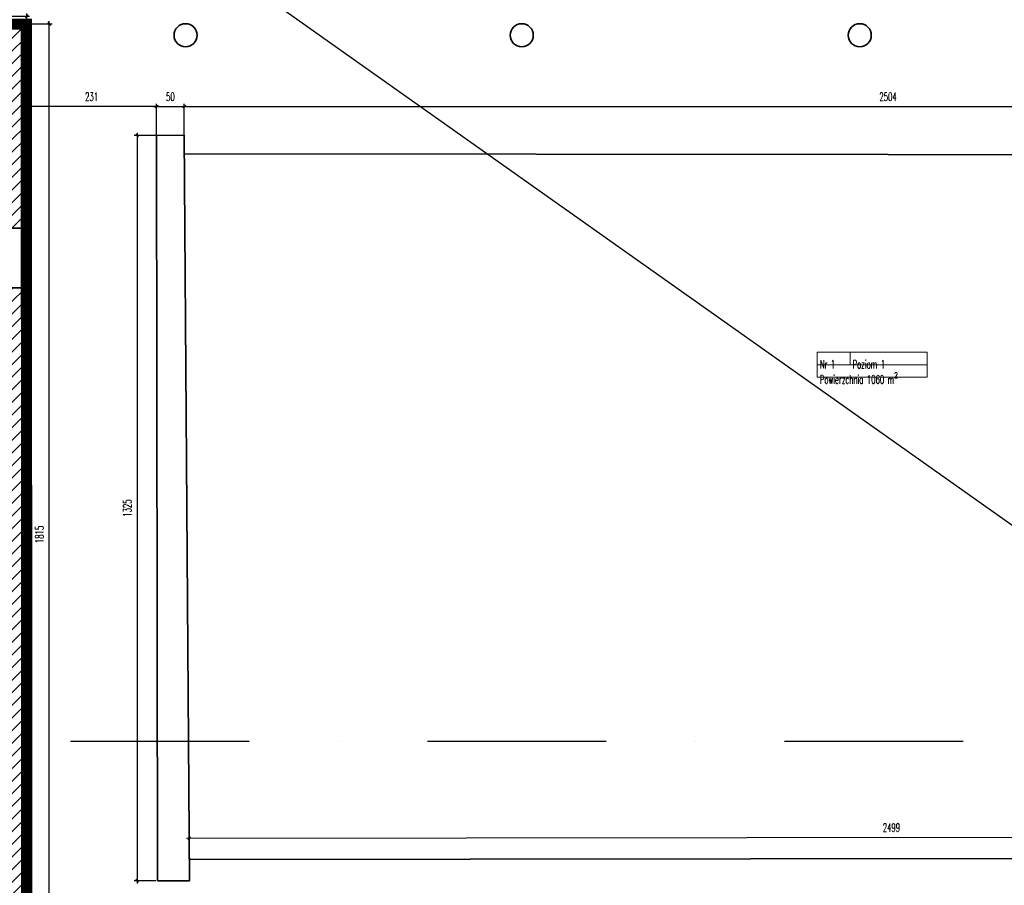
# Model space of a CAD drawing. Header units: millimetres. Extents: x 19887 to 192597, y -14203 to 39042.
# Tile 200 of 256: x 65653 to 67404, y -8267 to -6728. Entities that reach past the tile are written whole.
import ezdxf

# ---------------------------------------------------------------- set-up
doc = ezdxf.new("R2010")
doc.units = ezdxf.units.MM
doc.linetypes.add('DASHED2', pattern=[9.525, 6.35, -3.175])
doc.linetypes.add('KRESKAKROPKA', pattern=[25.4, 12.7, -6.35, 0, -6.35])
doc.layers.get('Defpoints').update_dxf_attribs({"color": 4})
for name, color, linetype in [('A_DBA-RAMKI', 6, 'Continuous'), ('A_DBA-WYMIAR', 1, 'Continuous'), ('Osie przekroj', 252, 'Continuous'), ('Wymiarowanie', 3, 'Continuous'), ('Wypełnienie', 252, 'Continuous')]:
    doc.layers.add(name, color=color, linetype=linetype)
for name, color, linetype, lineweight in [('Basen_rzut_poziom_1_obrys', 252, 'Continuous', 35), ('Drzwi', 2, 'Continuous', 5), ('Tabela', 1, 'Continuous', 0)]:
    doc.layers.add(name, color=color, linetype=linetype, lineweight=lineweight)
doc.styles.add('ROMANS', font='romans.shx', dxfattribs={"width": 0.6})
doc.styles.get("Standard").update_dxf_attribs({"font": 'arial.ttf'})
doc.dimstyles.new('000001FB70622F18', dxfattribs={"dimtxt": 20, "dimasz": 5, "dimexe": 5, "dimexo": 1, "dimgap": 20, "dimtad": 1, "dimtoh": 1, "dimdec": 0, "dimtxsty": 'Standard', "dimblk": 'OBLIQUE', "dimcen": 0, "dimdle": 5, "dimclrd": 252, "dimclre": 252, "dimclrt": 252, "dimadec": 0, "dimazin": 0, "dimtfac": 1, "dimtdec": 0, "dimtmove": 0, "dimatfit": 3, "dimldrblk": 'OBLIQUE', "dimfxl": 150, "dimfxlon": 1, "dimlwd": 25, "dimlwe": 25, "dimarcsym": 1})

# ---------------------------------------------------------------- blocks, each defined once
blk = doc.blocks.new('_Oblique')
at = {"color": 0, "linetype": 'ByBlock', "lineweight": -2}
blk.add_line((-0.5, -0.5), (0.5, 0.5), dxfattribs=at)
blk = doc.blocks.new('*D640')
at = {"layer": 'Defpoints', "color": 0}
for p in [(90.7, -2122.3), (41.2, -2173.8), (90.7, -2173.5)]:
    blk.add_point(p, dxfattribs=at)
at = {"layer": 'Wymiarowanie', "color": 252, "linetype": 'Continuous', "lineweight": 25}
for p, q in [((41.2, -2172.8), (41.2, -2117.3)), ((90.7, -2172.5), (90.7, -2117.3)), ((36.2, -2122.3), (95.7, -2122.3))]:
    blk.add_line(p, q, dxfattribs=at)
at = {"layer": 'Wymiarowanie', "color": 252, "linetype": 'ByBlock', "lineweight": 25, "xscale": 5, "yscale": 5, "zscale": 5, "rotation": 180}
blk.add_blockref('_Oblique', (41.2, -2122.3), dxfattribs=at)
at = {"layer": 'Wymiarowanie', "color": 252, "linetype": 'ByBlock', "lineweight": 25, "xscale": 5, "yscale": 5, "zscale": 5}
blk.add_blockref('_Oblique', (90.7, -2122.3), dxfattribs=at)
at = {"layer": 'Wymiarowanie', "color": 252, "insert": (66, -2104.8), "char_height": 15, "attachment_point": 5, "style": 'ROMANS'}
blk.add_mtext('50', dxfattribs=at)
blk = doc.blocks.new('*D641')
at = {"layer": 'Defpoints', "color": 0}
for p in [(2594.7, -2122.3), (90.7, -2173.5), (2594.7, -2208.8)]:
    blk.add_point(p, dxfattribs=at)
at = {"layer": 'Wymiarowanie', "color": 252, "linetype": 'Continuous', "lineweight": 25}
for p, q in [((90.7, -2172.5), (90.7, -2117.3)), ((2594.7, -2207.8), (2594.7, -2117.3)), ((85.7, -2122.3), (2599.7, -2122.3))]:
    blk.add_line(p, q, dxfattribs=at)
at = {"layer": 'Wymiarowanie', "color": 252, "linetype": 'ByBlock', "lineweight": 25, "xscale": 5, "yscale": 5, "zscale": 5, "rotation": 180}
blk.add_blockref('_Oblique', (90.7, -2122.3), dxfattribs=at)
at = {"layer": 'Wymiarowanie', "color": 252, "linetype": 'ByBlock', "lineweight": 25, "xscale": 5, "yscale": 5, "zscale": 5}
blk.add_blockref('_Oblique', (2594.7, -2122.3), dxfattribs=at)
at = {"layer": 'Wymiarowanie', "color": 252, "insert": (1342.7, -2104.8), "char_height": 15, "attachment_point": 5, "style": 'ROMANS'}
blk.add_mtext('2504', dxfattribs=at)
blk = doc.blocks.new('*D645')
at = {"layer": 'Defpoints', "color": 0}
for p in [(-189.6, -2122.3), (41.2, -2173.8), (-189.6, -2338.4)]:
    blk.add_point(p, dxfattribs=at)
at = {"layer": 'Wymiarowanie', "color": 252, "linetype": 'Continuous', "lineweight": 25}
for p, q in [((-189.6, -2272.3), (-189.6, -2117.3)), ((41.2, -2172.8), (41.2, -2117.3)), ((46.2, -2122.3), (-194.6, -2122.3))]:
    blk.add_line(p, q, dxfattribs=at)
at = {"layer": 'Wymiarowanie', "color": 252, "linetype": 'ByBlock', "lineweight": 25, "xscale": 5, "yscale": 5, "zscale": 5, "rotation": 180}
blk.add_blockref('_Oblique', (-189.6, -2122.3), dxfattribs=at)
at = {"layer": 'Wymiarowanie', "color": 252, "linetype": 'ByBlock', "lineweight": 25, "xscale": 5, "yscale": 5, "zscale": 5}
blk.add_blockref('_Oblique', (41.2, -2122.3), dxfattribs=at)
at = {"layer": 'Wymiarowanie', "color": 252, "insert": (-74.2, -2104.8), "char_height": 15, "attachment_point": 5, "style": 'ROMANS'}
blk.add_mtext('231', dxfattribs=at)
blk = doc.blocks.new('*D607')
at = {"layer": 'Defpoints', "color": 0}
for p in [(41.2, -2173.8), (6.7, -3498.8), (41.2, -3498.8)]:
    blk.add_point(p, dxfattribs=at)
at = {"layer": 'Wymiarowanie', "color": 252, "linetype": 'Continuous', "lineweight": 25}
for p, q in [((6.7, -2168.8), (6.7, -3503.8)), ((40.2, -2173.8), (1.7, -2173.8)), ((40.2, -3498.8), (1.7, -3498.8))]:
    blk.add_line(p, q, dxfattribs=at)
at = {"layer": 'Wymiarowanie', "color": 252, "linetype": 'ByBlock', "lineweight": 25, "xscale": 5, "yscale": 5, "zscale": 5}
for p, rotation in [((6.7, -2173.8), 90.00000000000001), ((6.7, -3498.8), 270)]:
    blk.add_blockref('_Oblique', p, dxfattribs=dict(at, rotation=rotation))
at = {"layer": 'Wymiarowanie', "color": 252, "insert": (-10.8, -2836.3), "char_height": 15, "attachment_point": 5, "rotation": 90, "style": 'ROMANS'}
blk.add_mtext('1325', dxfattribs=at)
blk = doc.blocks.new('*D679')
at = {"layer": 'Defpoints', "color": 0}
for p in [(2598, -3420.4), (99.4, -3461.3), (2598, -3458.4)]:
    blk.add_point(p, dxfattribs=at)
at = {"layer": 'Wymiarowanie', "color": 252, "linetype": 'Continuous', "lineweight": 25}
for p, q in [((2598, -3457.4), (2598, -3415.4)), ((94.4, -3423.3), (2603, -3420.3)), ((99.4, -3460.3), (99.4, -3418.3))]:
    blk.add_line(p, q, dxfattribs=at)
at = {"layer": 'Wymiarowanie', "color": 252, "linetype": 'ByBlock', "lineweight": 25, "xscale": 5, "yscale": 5, "zscale": 5}
for p, rotation in [((99.4, -3423.3), 180.0675255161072), ((2598, -3420.4), 0.06752551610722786)]:
    blk.add_blockref('_Oblique', p, dxfattribs=dict(at, rotation=rotation))
at = {"layer": 'Wymiarowanie', "color": 252, "insert": (1348.7, -3404.3), "char_height": 15, "attachment_point": 5, "rotation": 0.0675, "style": 'ROMANS'}
blk.add_mtext('2499', dxfattribs=at)
blk = doc.blocks.new('*D772')
at = {"layer": 'Defpoints', "color": 0}
for p in [(-337.6, -1961.9), (-337.6, -1975.4), (-189.6, -1975.4)]:
    blk.add_point(p, dxfattribs=at)
at = {"layer": 'Wymiarowanie', "color": 252, "linetype": 'Continuous', "lineweight": 25}
for p, q in [((-337.6, -1974.4), (-337.6, -1956.9)), ((-189.6, -1974.4), (-189.6, -1956.9)), ((-184.6, -1961.9), (-342.6, -1961.9))]:
    blk.add_line(p, q, dxfattribs=at)
at = {"layer": 'Wymiarowanie', "color": 252, "linetype": 'ByBlock', "lineweight": 25, "xscale": 5, "yscale": 5, "zscale": 5, "rotation": 180}
blk.add_blockref('_Oblique', (-337.6, -1961.9), dxfattribs=at)
at = {"layer": 'Wymiarowanie', "color": 252, "linetype": 'ByBlock', "lineweight": 25, "xscale": 5, "yscale": 5, "zscale": 5}
blk.add_blockref('_Oblique', (-189.6, -1961.9), dxfattribs=at)
at = {"layer": 'Wymiarowanie', "color": 252, "insert": (-263.6, -1944.4), "char_height": 15, "attachment_point": 5, "style": 'ROMANS'}
blk.add_mtext('148', dxfattribs=at)
blk = doc.blocks.new('*D1013')
at = {"layer": 'Defpoints', "color": 0}
for p in [(-189.6, -1975.4), (-149.5, -1975.4), (-188.6, -3790.9)]:
    blk.add_point(p, dxfattribs=at)
at = {"layer": 'Wymiarowanie', "color": 252, "linetype": 'Continuous', "lineweight": 25}
for p, q in [((-188.6, -1975.4), (-144.5, -1975.4)), ((-149.5, -3795.9), (-149.5, -1970.4)), ((-187.6, -3790.9), (-144.5, -3790.9))]:
    blk.add_line(p, q, dxfattribs=at)
at = {"layer": 'Wymiarowanie', "color": 252, "linetype": 'ByBlock', "lineweight": 25, "xscale": 5, "yscale": 5, "zscale": 5}
for p, rotation in [((-149.5, -1975.4), 90.00000000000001), ((-149.5, -3790.9), 270)]:
    blk.add_blockref('_Oblique', p, dxfattribs=dict(at, rotation=rotation))
at = {"layer": 'Wymiarowanie', "color": 252, "insert": (-167, -2883.1), "char_height": 15, "attachment_point": 5, "rotation": 90, "style": 'ROMANS'}
blk.add_mtext('1815', dxfattribs=at)
blk = doc.blocks.new('G$CF5E15B28')
at = {"layer": 'Wypełnienie'}
h = blk.add_hatch(dxfattribs=at)
h.set_pattern_fill('ANSI31', color=253, scale=5, angle=90)
h.set_pattern_definition([(45, (-767.658, -5165.027), (-11.22532, 11.22532), [])])
h.paths.add_polyline_path([(-189.6, -1975.4), (-889.9, -1975.4), (-891.8, -2011.3), (-220.9, -2012), (-220.9, -2275.9), (-607.9, -2278), (-618.9, -2277.3), (-692.3, -2263.3), (-697.7, -2292), (-622.1, -2307), (-219.9, -2305.6), (-219.9, -2338.4), (-189.6, -2338.4)])
h.paths.add_polyline_path([(-801.1, -2242.1), (-883.6, -2226.3), (-903.2, -2225.3), (-904.7, -2254.5), (-886.4, -2255.6), (-806.6, -2270.8)])
h = blk.add_hatch(dxfattribs=at)
h.set_pattern_fill('ANSI31', color=253, scale=5, angle=90)
h.set_pattern_definition([(45, (-31599.654, -23084.227), (-11.22532, 11.22532), [])])
h.paths.add_polyline_path([(-218.9, -2444.5), (-225.5, -4520.9), (-192.6, -4522.4), (-189.6, -3819.9), (80.7, -3819.9), (80.7, -3790.8), (-188.6, -3790.9), (-188.6, -2444.5)])
at = {"layer": 'Basen_rzut_poziom_1_obrys', "color": 253, "elevation": 0}
for points in [[(-351.1, -1959), (-351.1, -1959), (-351.1, -1686.3), (-444.7, -1686.4), (-444.7, -1676.7), (-441.7, -1676.7), (-441.7, -1672.9), (-336.9, -1672.3), (-337.6, -1975.4), (-189.6, -1975.4)], [(-219.9, -2338.4), (-189.6, -2338.4), (-189.6, -2338.4), (-189.6, -1975.4)], [(41.2, -2173.8), (90.7, -2173.2), (99.7, -3498.8), (43, -3498.8)], [(41.2, -2173.8), (43, -3498.8)], [(99.4, -3461.3), (2598, -3458.4), (2594.7, -2208.8), (91, -2206.3)], [(289.9, -3790.8), (-188.6, -3790.9), (-188.6, -2444.5), (-218.9, -2444.5), (-225.5, -4520.9)]]:
    blk.add_lwpolyline(points, dxfattribs=at)
at = {"layer": 'Basen_rzut_poziom_1_obrys', "color": 253}
for centre in [(92.9, -1995.4, 0), (691.1, -1995.4, 0), (1292.4, -1995.4, 0)]:
    blk.add_circle(centre, 20.5, dxfattribs=at)
at = {"layer": 'Osie przekroj', "color": 253, "linetype": 'KRESKAKROPKA', "ltscale": 25, "elevation": 0}
blk.add_lwpolyline([(-1381.7, -3250.8), (4673.8, -3250.8)], dxfattribs=at)
at = {"layer": 'Tabela', "color": 253, "elevation": 0}
blk.add_lwpolyline([(1216.5, -2559.2), (1412.4, -2559.2), (1412.4, -2603.3), (1216.5, -2603.3)], close=True, dxfattribs=at)
for points in [[(1275.3, -2559.2), (1275.3, -2581.3)], [(1216.5, -2581.3), (1412.4, -2581.3)]]:
    blk.add_lwpolyline(points, dxfattribs=at)
at = {"layer": 'Drzwi', "color": 253, "char_height": 15, "width": 190.296, "attachment_point": 1, "style": 'ROMANS'}
for s, insert in [('100', (-270, -2369.3, 0)), ('200', (-266.7, -2399, 0))]:
    blk.add_mtext(s, dxfattribs=dict(at, insert=insert))
at = {"layer": 'Tabela', "color": 253, "char_height": 15, "width": 30790.406, "attachment_point": 1, "style": 'ROMANS'}
for s, insert in [('Nr 1', (1221.3, -2573, 0)), ('Poziom 1', (1279.5, -2573, 0)), ('\\A1;Powierzchnia 1060 m{\\H0.7x;\\S2^ ;}', (1221.3, -2594.9, 0))]:
    blk.add_mtext(s, dxfattribs=dict(at, insert=insert))
at = {"layer": 'Wymiarowanie', "color": 253}
dim = blk.add_aligned_dim(p1=(-189.6, -1975.4, 0), p2=(-337.6, -1975.4, 0), distance=-13.5, dimstyle='000001FB70622F18', override={"dimtxt": 15, "dimgap": 10, "dimtxsty": 'ROMANS'}, dxfattribs=at)
dim.commit()
dim.dimension.update_dxf_attribs({"geometry": '*D772', "text_midpoint": (-263.6, -1944.4, 0)})
for base, p1, p2, angle, override, picture, middle in [((-149.4964, -1975.3994, 0), (-188.6019, -3790.8714, 0), (-189.6446, -1975.3994, 0), 90, {"dimtxt": 15, "dimgap": 10, "dimtxsty": 'ROMANS'}, '*D1013', (-166.9964, -2883.1354, 0)), ((-189.6, -2122.3, 0), (41.2, -2173.8, 0), (-189.6, -2338.4, 0), 0, {"dimtxt": 15, "dimgap": 10, "dimtxsty": 'ROMANS'}, '*D645', (-74.2, -2104.8, 0)), ((90.7481, -2122.3064, 0), (41.1926, -2173.7851, 0), (90.7481, -2173.4515, 0), 0, {"dimtxt": 15, "dimgap": 10, "dimtxsty": 'ROMANS'}, '*D640', (65.9704, -2104.8064, 0)), ((2594.7, -2122.3, 0), (90.7, -2173.5, 0), (2594.7, -2208.8, 0), 0, {"dimtxt": 15, "dimgap": 10, "dimtxsty": 'ROMANS', "dimtmove": 1}, '*D641', (1342.7, -2104.8, 0)), ((6.7, -3498.8, 0), (41.2, -2173.8, 0), (41.2, -3498.8, 0), 90, {"dimtxt": 15, "dimgap": 10, "dimtxsty": 'ROMANS'}, '*D607', (-10.8, -2836.3, 0))]:
    dim = blk.add_linear_dim(base=base, p1=p1, p2=p2, angle=angle, dimstyle='000001FB70622F18', override=override, dxfattribs=at)
    dim.commit()
    dim.dimension.update_dxf_attribs({"geometry": picture, "text_midpoint": middle})
dim = blk.add_linear_dim(base=(2598, -3420.4, 0), p1=(99.4, -3461.3, 0), p2=(2598, -3458.4, 0), angle=0.0675, dimstyle='000001FB70622F18', override={"dimtxt": 15, "dimgap": 10, "dimtxsty": 'ROMANS'}, dxfattribs=at)
dim.commit()
dim.dimension.update_dxf_attribs({"geometry": '*D679', "text_midpoint": (1348.7, -3421.8, 0), "dimtype": 161})

msp = doc.modelspace()

# ---------------------------------------------------------------- linework, layer by layer
at = {"layer": 'A_DBA-RAMKI', "color": 210, "linetype": 'DASHED2', "ltscale": 10, "elevation": 0}
msp.add_lwpolyline([(65665.4, -8550.5, 20, 20, 0), (65664.4, -6736, 20, 20, 0), (65024.8, -6736, 20, 20, -0.129711), (65646.1, -5157.1, 20, 20, 0), (65677.7, -5154.9, 20, 20, 0), (65741, -5077.9, 20, 20, 0), (65708, -5050.4, 20, 20, 0), (65922.5, -4793.9, 20, 20, 0), (67101.1, -4797.7, 20, 20, 0), (67101.1, -5097.7, 20, 20, 0), (67414.7, -5370.1, 20, 20, 0), (67378.9, -5406.3, 20, 20, 0), (67448.8, -5468.6, 20, 20, 0)], format="xyseb", dxfattribs=at)
at = {"layer": 'A_DBA-WYMIAR'}
msp.add_lwpolyline([(62834.6, -4385.4), (73334.6, -11810.4)], dxfattribs=at)

# ---------------------------------------------------------------- block references
msp.add_blockref('G$CF5E15B28', (65854.8, -4760.2, 0))

doc.saveas('drawing.dxf')
